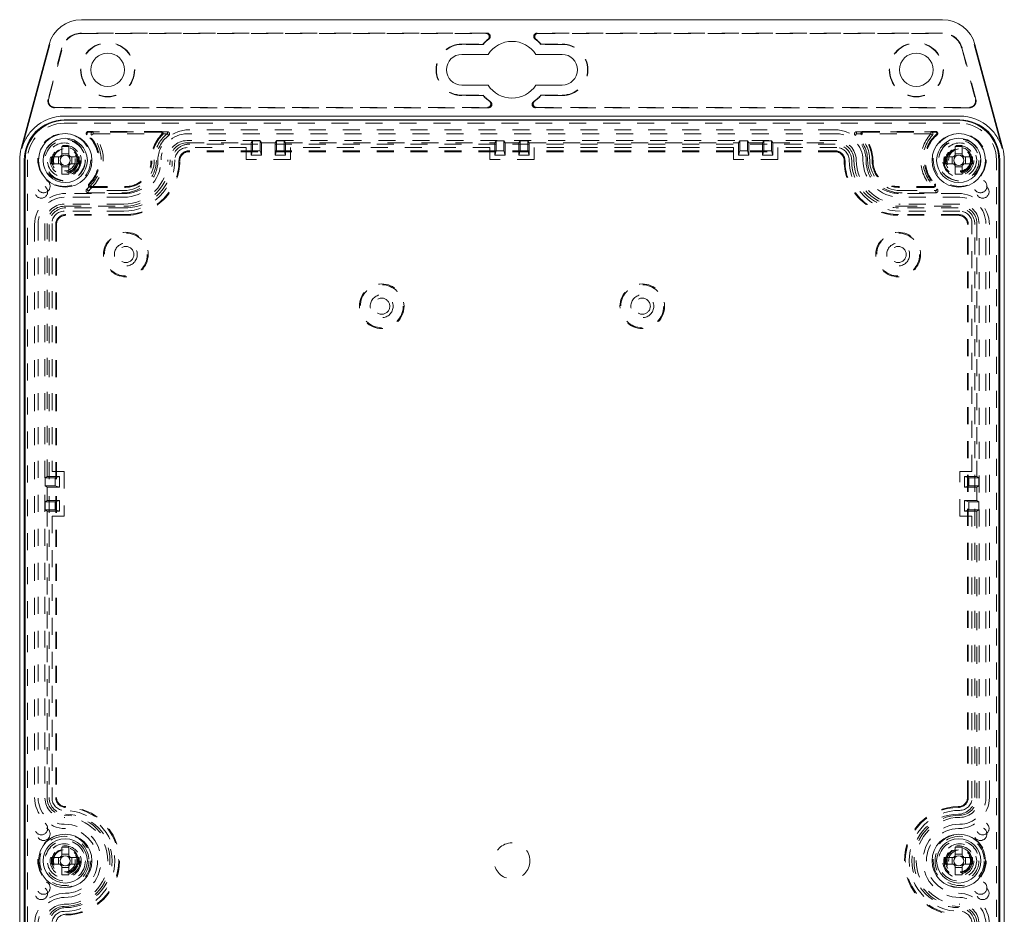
# Model space of a CAD drawing. Header units: inches. Extents: x 0.3 to 33.9, y 0.2 to 21.7.
# Tile 7 of 17: x 6.3 to 12.1, y 13.5 to 18.7. Entities that reach past the tile are written whole.
import ezdxf

# ---------------------------------------------------------------- set-up
doc = ezdxf.new("R2010")
doc.units = ezdxf.units.IN
doc.header["$MEASUREMENT"] = 0
doc.linetypes.add('SLD-Dashed', pattern=[0.075, 0.05, -0.025])
doc.linetypes.add('SLD-Solid', pattern=[0])

msp = doc.modelspace()

# ---------------------------------------------------------------- linework, layer by layer
at = {"color": 7, "linetype": 'SLD-Solid', "lineweight": 15}
for p, q in [((11.7597, 18.7385), (6.6857, 18.7385)), ((6.4955, 18.5926), (6.3314, 17.9799)), ((6.335, 17.979), (6.4992, 18.5916)), ((11.9462, 18.5916), (12.1104, 17.979)), ((12.114, 17.9799), (11.9499, 18.5926)), ((8.9274, 18.5338), (9.082, 18.5338)), ((9.3634, 18.5338), (9.518, 18.5338)), ((9.082, 18.3527), (8.9274, 18.3527)), ((9.518, 18.3527), (9.3634, 18.3527)), ((11.8602, 18.1703), (6.5852, 18.1703)), ((11.8602, 18.1479), (6.5852, 18.1479)), ((11.8547, 18.1454), (6.5907, 18.1454)), ((6.5704, 17.9909), (6.611, 17.9909)), ((6.5704, 17.9432), (6.5704, 17.9909)), ((6.611, 17.9909), (6.611, 17.9432)), ((11.8344, 17.9909), (11.875, 17.9909)), ((11.8344, 17.9432), (11.8344, 17.9909)), ((11.875, 17.9909), (11.875, 17.9432)), ((6.5093, 17.9297), (6.557, 17.9297)), ((6.5093, 17.8892), (6.5093, 17.9297)), ((6.552, 17.9297), (6.552, 17.8892)), ((6.5604, 17.9297), (6.557, 17.9297)), ((6.611, 17.9481), (6.5704, 17.9481)), ((6.5704, 17.9432), (6.5704, 17.9397)), ((6.611, 17.9397), (6.611, 17.9432)), ((6.6245, 17.9297), (6.621, 17.9297)), ((6.6245, 17.9297), (6.6721, 17.9297)), ((6.6294, 17.8892), (6.6294, 17.9297)), ((6.6721, 17.9297), (6.6721, 17.8892)), ((11.7733, 17.9297), (11.821, 17.9297)), ((11.7733, 17.8892), (11.7733, 17.9297)), ((11.816, 17.9297), (11.816, 17.8892)), ((11.8244, 17.9297), (11.821, 17.9297)), ((11.875, 17.9481), (11.8344, 17.9481)), ((11.8344, 17.9432), (11.8344, 17.9397)), ((11.875, 17.9397), (11.875, 17.9432)), ((11.8885, 17.9297), (11.885, 17.9297)), ((11.8885, 17.9297), (11.9361, 17.9297)), ((11.8934, 17.8892), (11.8934, 17.9297)), ((11.9361, 17.9297), (11.9361, 17.8892)), ((6.3224, 17.9119), (6.3224, 9.6509)), ((6.3492, 17.9119), (6.3492, 9.6509)), ((6.3547, 17.9094), (6.3547, 9.6534)), ((6.557, 17.8892), (6.5093, 17.8892)), ((6.557, 17.8892), (6.5604, 17.8892)), ((6.5704, 17.8791), (6.5704, 17.8757)), ((6.5704, 17.828), (6.5704, 17.8757)), ((6.5704, 17.8707), (6.611, 17.8707)), ((6.611, 17.8757), (6.611, 17.8791)), ((6.611, 17.8757), (6.611, 17.828)), ((6.621, 17.8892), (6.6245, 17.8892)), ((6.6721, 17.8892), (6.6245, 17.8892)), ((11.821, 17.8892), (11.7733, 17.8892)), ((11.821, 17.8892), (11.8244, 17.8892)), ((11.8344, 17.8791), (11.8344, 17.8757)), ((11.8344, 17.828), (11.8344, 17.8757)), ((11.8344, 17.8707), (11.875, 17.8707)), ((11.875, 17.8757), (11.875, 17.8791)), ((11.875, 17.8757), (11.875, 17.828)), ((11.885, 17.8892), (11.8885, 17.8892)), ((11.9361, 17.8892), (11.8885, 17.8892)), ((12.0907, 9.6534), (12.0907, 17.9094)), ((12.0962, 9.6509), (12.0962, 17.9119)), ((12.123, 9.6509), (12.123, 17.9119)), ((6.611, 17.828), (6.5704, 17.828)), ((11.875, 17.828), (11.8344, 17.828)), ((6.5704, 13.8629), (6.611, 13.8629)), ((6.5704, 13.8152), (6.5704, 13.8629)), ((6.611, 13.8201), (6.5704, 13.8201)), ((6.5704, 13.8152), (6.5704, 13.8117)), ((6.611, 13.8629), (6.611, 13.8152)), ((6.611, 13.8117), (6.611, 13.8152)), ((11.8344, 13.8629), (11.875, 13.8629)), ((11.8344, 13.8152), (11.8344, 13.8629)), ((11.875, 13.8201), (11.8344, 13.8201)), ((11.8344, 13.8152), (11.8344, 13.8117)), ((11.875, 13.8629), (11.875, 13.8152)), ((11.875, 13.8117), (11.875, 13.8152)), ((6.5093, 13.8017), (6.557, 13.8017)), ((6.5093, 13.7612), (6.5093, 13.8017)), ((6.557, 13.7612), (6.5093, 13.7612)), ((6.552, 13.8017), (6.552, 13.7612)), ((6.5604, 13.8017), (6.557, 13.8017)), ((6.557, 13.7612), (6.5604, 13.7612)), ((6.5704, 13.7511), (6.5704, 13.7477)), ((6.5704, 13.7), (6.5704, 13.7477)), ((6.611, 13.7477), (6.611, 13.7511)), ((6.611, 13.7477), (6.611, 13.7)), ((6.6245, 13.8017), (6.621, 13.8017)), ((6.621, 13.7612), (6.6245, 13.7612)), ((6.6245, 13.8017), (6.6721, 13.8017)), ((6.6721, 13.7612), (6.6245, 13.7612)), ((6.6294, 13.7612), (6.6294, 13.8017)), ((6.6721, 13.8017), (6.6721, 13.7612)), ((11.7733, 13.8017), (11.821, 13.8017)), ((11.7733, 13.7612), (11.7733, 13.8017)), ((11.821, 13.7612), (11.7733, 13.7612)), ((11.816, 13.8017), (11.816, 13.7612)), ((11.8244, 13.8017), (11.821, 13.8017)), ((11.821, 13.7612), (11.8244, 13.7612)), ((11.8344, 13.7511), (11.8344, 13.7477)), ((11.8344, 13.7), (11.8344, 13.7477)), ((11.875, 13.7477), (11.875, 13.7511)), ((11.875, 13.7477), (11.875, 13.7)), ((11.8885, 13.8017), (11.885, 13.8017)), ((11.885, 13.7612), (11.8885, 13.7612)), ((11.8885, 13.8017), (11.9361, 13.8017)), ((11.9361, 13.7612), (11.8885, 13.7612)), ((11.8934, 13.7612), (11.8934, 13.8017)), ((11.9361, 13.8017), (11.9361, 13.7612)), ((6.5704, 13.7427), (6.611, 13.7427)), ((6.611, 13.7), (6.5704, 13.7)), ((11.8344, 13.7427), (11.875, 13.7427)), ((11.875, 13.7), (11.8344, 13.7))]:
    msp.add_line(p, q, dxfattribs=at)
at = {"color": 7, "linetype": 'SLD-Dashed', "lineweight": 0}
for p, q in [((9.0751, 18.6597), (6.6857, 18.6597)), ((6.6857, 18.6577), (9.069, 18.6577)), ((11.7597, 18.6597), (9.3703, 18.6597)), ((9.3764, 18.6577), (11.7597, 18.6577)), ((6.5716, 18.5722), (6.4904, 18.2693)), ((6.4924, 18.2688), (6.5736, 18.5717)), ((8.9274, 18.5949), (9.0519, 18.5949)), ((9.0528, 18.5928), (8.9274, 18.5928)), ((9.0519, 18.5949), (9.0528, 18.5928)), ((9.3935, 18.5949), (9.3926, 18.5928)), ((9.518, 18.5928), (9.3926, 18.5928)), ((9.3935, 18.5949), (9.518, 18.5949)), ((11.8718, 18.5717), (11.953, 18.2688)), ((11.955, 18.2693), (11.8738, 18.5722)), ((8.9274, 18.2936), (9.0528, 18.2936)), ((9.0519, 18.2915), (8.9274, 18.2915)), ((9.0519, 18.2915), (9.0528, 18.2936)), ((9.3935, 18.2915), (9.3926, 18.2936)), ((9.3926, 18.2936), (9.518, 18.2936)), ((9.518, 18.2915), (9.3935, 18.2915)), ((6.5284, 18.2218), (9.0782, 18.2218)), ((9.0848, 18.2197), (6.5284, 18.2197)), ((11.917, 18.2197), (9.3606, 18.2197)), ((9.3672, 18.2218), (11.917, 18.2218)), ((11.8602, 18.1282), (6.5852, 18.1282)), ((7.155, 18.0804), (6.7263, 18.0804)), ((7.155, 18.0756), (6.7263, 18.0756)), ((6.7543, 18.0661), (6.7455, 18.0582)), ((6.7543, 18.0661), (6.7543, 18.0779)), ((7.1934, 18.0779), (6.7543, 18.0779)), ((6.7562, 18.0652), (6.7543, 18.0661)), ((6.7562, 18.0652), (7.1908, 18.0652)), ((7.1934, 18.0661), (7.1934, 18.0779)), ((7.1934, 18.0661), (7.2005, 18.0567)), ((11.1362, 18.0659), (7.3092, 18.0659)), ((11.1257, 18.0898), (7.3197, 18.0898)), ((11.252, 18.0661), (11.2449, 18.0567)), ((11.252, 18.0779), (11.6911, 18.0779)), ((11.252, 18.0661), (11.252, 18.0779)), ((11.6892, 18.0652), (11.2546, 18.0652)), ((11.2904, 18.0804), (11.7191, 18.0804)), ((11.2904, 18.0756), (11.7191, 18.0756)), ((11.6892, 18.0652), (11.6911, 18.0661)), ((11.6911, 18.0661), (11.6911, 18.0779)), ((11.6911, 18.0661), (11.6999, 18.0582)), ((11.1362, 18.0259), (7.3092, 18.0259)), ((7.3092, 18.0127), (7.6851, 18.0127)), ((7.6561, 17.9843), (7.3092, 17.9843)), ((11.1257, 18.0048), (7.3197, 18.0048)), ((7.6561, 17.9137), (7.6561, 17.9843)), ((7.6851, 18.0127), (7.693, 18.025)), ((7.6851, 18.0127), (7.6851, 17.9404)), ((7.693, 18.025), (7.74, 18.025)), ((7.693, 17.965), (7.693, 18.025)), ((7.74, 18.025), (7.7478, 18.0127)), ((7.74, 18.025), (7.74, 17.965)), ((7.7478, 18.0127), (7.8266, 18.0127)), ((7.7478, 17.9404), (7.7478, 18.0127)), ((7.8266, 18.0127), (7.8344, 18.025)), ((7.8266, 18.0127), (7.8266, 17.9404)), ((7.8344, 18.025), (7.8814, 18.025)), ((7.8344, 17.965), (7.8344, 18.025)), ((7.8814, 18.025), (7.8893, 18.0127)), ((7.8814, 18.025), (7.8814, 17.965)), ((7.8893, 18.0127), (9.1206, 18.0127)), ((7.8893, 17.9404), (7.8893, 18.0127)), ((9.0916, 17.9843), (7.9183, 17.9843)), ((7.9183, 17.9843), (7.9183, 17.9137)), ((9.0916, 17.9137), (9.0916, 17.9843)), ((9.1206, 18.0127), (9.1285, 18.025)), ((9.1206, 18.0127), (9.1206, 17.9404)), ((9.1285, 18.025), (9.1755, 18.025)), ((9.1285, 17.965), (9.1285, 18.025)), ((9.1755, 18.025), (9.1833, 18.0127)), ((9.1755, 18.025), (9.1755, 17.965)), ((9.1833, 18.0127), (9.2621, 18.0127)), ((9.1833, 17.9404), (9.1833, 18.0127)), ((9.2699, 18.025), (9.2621, 18.0127)), ((9.2621, 17.9404), (9.2621, 18.0127)), ((9.3169, 18.025), (9.2699, 18.025)), ((9.2699, 18.025), (9.2699, 17.965)), ((9.3248, 18.0127), (9.3169, 18.025)), ((9.3169, 17.965), (9.3169, 18.025)), ((9.3248, 18.0127), (10.5561, 18.0127)), ((9.3248, 18.0127), (9.3248, 17.9404)), ((10.5271, 17.9843), (9.3538, 17.9843)), ((9.3538, 17.9843), (9.3538, 17.9137)), ((10.5271, 17.9137), (10.5271, 17.9843)), ((10.564, 18.025), (10.5561, 18.0127)), ((10.5561, 17.9404), (10.5561, 18.0127)), ((10.611, 18.025), (10.564, 18.025)), ((10.564, 18.025), (10.564, 17.965)), ((10.6188, 18.0127), (10.611, 18.025)), ((10.611, 17.965), (10.611, 18.025)), ((10.6188, 18.0127), (10.6976, 18.0127)), ((10.6188, 18.0127), (10.6188, 17.9404)), ((10.7054, 18.025), (10.6976, 18.0127)), ((10.6976, 17.9404), (10.6976, 18.0127)), ((10.7524, 18.025), (10.7054, 18.025)), ((10.7054, 18.025), (10.7054, 17.965)), ((10.7603, 18.0127), (10.7524, 18.025)), ((10.7524, 17.965), (10.7524, 18.025)), ((10.7603, 18.0127), (11.1362, 18.0127)), ((10.7603, 18.0127), (10.7603, 17.9404)), ((10.7893, 17.9843), (10.7893, 17.9137)), ((11.1362, 17.9843), (10.7893, 17.9843)), ((6.557, 17.9297), (6.552, 17.9297)), ((6.6294, 17.9297), (6.6245, 17.9297)), ((11.1257, 17.9654), (7.3197, 17.9654)), ((11.1257, 17.9607), (7.3197, 17.9607)), ((7.6851, 17.9404), (7.693, 17.965)), ((7.6851, 17.9404), (7.7478, 17.9404)), ((7.74, 17.965), (7.693, 17.965)), ((7.7478, 17.9404), (7.74, 17.965)), ((7.8266, 17.9404), (7.8344, 17.965)), ((7.8266, 17.9404), (7.8893, 17.9404)), ((7.8814, 17.965), (7.8344, 17.965)), ((7.8893, 17.9404), (7.8814, 17.965)), ((9.1206, 17.9404), (9.1285, 17.965)), ((9.1206, 17.9404), (9.1833, 17.9404)), ((9.1755, 17.965), (9.1285, 17.965)), ((9.1833, 17.9404), (9.1755, 17.965)), ((9.2621, 17.9404), (9.2699, 17.965)), ((9.3248, 17.9404), (9.2621, 17.9404)), ((9.2699, 17.965), (9.3169, 17.965)), ((9.3248, 17.9404), (9.3169, 17.965)), ((10.5561, 17.9404), (10.564, 17.965)), ((10.6188, 17.9404), (10.5561, 17.9404)), ((10.564, 17.965), (10.611, 17.965)), ((10.6188, 17.9404), (10.611, 17.965)), ((10.6976, 17.9404), (10.7054, 17.965)), ((10.7603, 17.9404), (10.6976, 17.9404)), ((10.7054, 17.965), (10.7524, 17.965)), ((10.7603, 17.9404), (10.7524, 17.965)), ((11.821, 17.9297), (11.816, 17.9297)), ((11.8934, 17.9297), (11.8885, 17.9297)), ((6.3689, 17.9119), (6.3689, 9.6509)), ((6.552, 17.8892), (6.557, 17.8892)), ((6.6245, 17.8892), (6.6294, 17.8892)), ((7.9183, 17.9137), (7.6561, 17.9137)), ((9.3538, 17.9137), (9.0916, 17.9137)), ((10.7893, 17.9137), (10.5271, 17.9137)), ((11.816, 17.8892), (11.821, 17.8892)), ((11.8885, 17.8892), (11.8934, 17.8892)), ((12.0765, 9.6509), (12.0765, 17.9119)), ((6.7393, 17.7553), (6.9457, 17.7553)), ((6.7393, 17.7504), (6.9457, 17.7504)), ((11.7061, 17.7553), (11.4997, 17.7553)), ((11.7061, 17.7504), (11.4997, 17.7504)), ((6.9352, 17.6919), (6.5852, 17.6919)), ((6.9457, 17.7148), (6.5937, 17.7148)), ((6.7249, 17.7307), (6.7177, 17.7401)), ((6.7249, 17.7307), (6.7249, 17.7189)), ((6.7249, 17.7189), (6.9352, 17.7189)), ((6.9352, 17.7316), (6.7275, 17.7316)), ((11.8517, 17.7148), (11.4997, 17.7148)), ((11.5102, 17.7316), (11.7179, 17.7316)), ((11.7205, 17.7189), (11.5102, 17.7189)), ((11.8602, 17.6919), (11.5102, 17.6919)), ((11.7205, 17.7307), (11.7277, 17.7401)), ((11.7205, 17.7307), (11.7205, 17.7189)), ((6.9352, 17.6519), (6.5852, 17.6519)), ((6.5852, 17.6387), (6.9352, 17.6387)), ((11.8602, 17.6519), (11.5102, 17.6519)), ((11.5102, 17.6387), (11.8602, 17.6387)), ((6.9352, 17.6103), (6.5852, 17.6103)), ((6.9457, 17.6298), (6.5937, 17.6298)), ((6.9457, 17.5904), (6.5937, 17.5904)), ((6.9457, 17.5857), (6.5937, 17.5857)), ((11.8517, 17.6298), (11.4997, 17.6298)), ((11.8517, 17.5904), (11.4997, 17.5904)), ((11.8517, 17.5857), (11.4997, 17.5857)), ((11.8602, 17.6103), (11.5102, 17.6103)), ((6.4103, 17.5314), (6.4103, 14.1554)), ((6.4312, 17.5379), (6.4312, 14.1514)), ((6.4712, 17.5379), (6.4712, 14.1514)), ((6.4844, 16.046), (6.4844, 17.5379)), ((6.4953, 17.5314), (6.4953, 14.1554)), ((6.5128, 17.5379), (6.5128, 16.075)), ((6.5347, 17.5314), (6.5347, 14.1554)), ((6.5394, 17.5314), (6.5394, 14.1554)), ((11.906, 14.1554), (11.906, 17.5314)), ((11.9107, 14.1554), (11.9107, 17.5314)), ((11.9326, 16.075), (11.9326, 17.5379)), ((11.9501, 14.1554), (11.9501, 17.5314)), ((11.961, 17.5379), (11.961, 16.046)), ((11.9742, 14.1514), (11.9742, 17.5379)), ((12.0142, 14.1514), (12.0142, 17.5379)), ((12.0351, 14.1554), (12.0351, 17.5314)), ((6.5128, 16.075), (6.5835, 16.075)), ((6.5835, 16.075), (6.5835, 15.8129)), ((11.8619, 16.075), (11.9326, 16.075)), ((11.8619, 15.8129), (11.8619, 16.075)), ((6.4721, 16.0382), (6.4844, 16.046)), ((6.4721, 15.9912), (6.4721, 16.0382)), ((6.4721, 16.0382), (6.5321, 16.0382)), ((6.5567, 16.046), (6.4844, 16.046)), ((6.5567, 16.046), (6.5321, 16.0382)), ((6.5321, 16.0382), (6.5321, 15.9912)), ((6.5567, 15.9833), (6.5567, 16.046)), ((11.8887, 16.046), (11.9133, 16.0382)), ((11.8887, 16.046), (11.961, 16.046)), ((11.8887, 15.9833), (11.8887, 16.046)), ((11.9733, 16.0382), (11.9133, 16.0382)), ((11.9133, 16.0382), (11.9133, 15.9912)), ((11.9733, 16.0382), (11.961, 16.046)), ((11.9733, 15.9912), (11.9733, 16.0382)), ((6.4844, 15.9833), (6.4721, 15.9912)), ((6.5321, 15.9912), (6.4721, 15.9912)), ((6.4844, 15.9045), (6.4844, 15.9833)), ((6.4844, 15.9833), (6.5567, 15.9833)), ((6.5567, 15.9833), (6.5321, 15.9912)), ((11.8887, 15.9833), (11.9133, 15.9912)), ((11.961, 15.9833), (11.8887, 15.9833)), ((11.9133, 15.9912), (11.9733, 15.9912)), ((11.961, 15.9833), (11.9733, 15.9912)), ((11.961, 15.9833), (11.961, 15.9045)), ((6.4721, 15.8967), (6.4844, 15.9045)), ((6.4721, 15.8497), (6.4721, 15.8967)), ((6.4721, 15.8967), (6.5321, 15.8967)), ((6.5567, 15.9045), (6.4844, 15.9045)), ((6.5567, 15.9045), (6.5321, 15.8967)), ((6.5321, 15.8967), (6.5321, 15.8497)), ((6.5567, 15.8418), (6.5567, 15.9045)), ((11.8887, 15.9045), (11.9133, 15.8967)), ((11.8887, 15.9045), (11.961, 15.9045)), ((11.8887, 15.8418), (11.8887, 15.9045)), ((11.9733, 15.8967), (11.9133, 15.8967)), ((11.9133, 15.8967), (11.9133, 15.8497)), ((11.9733, 15.8967), (11.961, 15.9045)), ((11.9733, 15.8497), (11.9733, 15.8967)), ((6.4844, 15.8418), (6.4721, 15.8497)), ((6.5321, 15.8497), (6.4721, 15.8497)), ((6.4844, 14.1514), (6.4844, 15.8418)), ((6.4844, 15.8418), (6.5567, 15.8418)), ((6.5567, 15.8418), (6.5321, 15.8497)), ((11.8887, 15.8418), (11.9133, 15.8497)), ((11.961, 15.8418), (11.8887, 15.8418)), ((11.9133, 15.8497), (11.9733, 15.8497)), ((11.961, 15.8418), (11.9733, 15.8497)), ((11.961, 15.8418), (11.961, 14.1514)), ((6.5835, 15.8129), (6.5128, 15.8129)), ((6.5128, 15.8129), (6.5128, 14.1514)), ((11.9326, 15.8129), (11.8619, 15.8129)), ((11.9326, 14.1514), (11.9326, 15.8129)), ((6.557, 13.8017), (6.552, 13.8017)), ((6.552, 13.7612), (6.557, 13.7612)), ((6.6294, 13.8017), (6.6245, 13.8017)), ((6.6245, 13.7612), (6.6294, 13.7612)), ((11.821, 13.8017), (11.816, 13.8017)), ((11.816, 13.7612), (11.821, 13.7612)), ((11.8934, 13.8017), (11.8885, 13.8017)), ((11.8885, 13.7612), (11.8934, 13.7612))]:
    msp.add_line(p, q, dxfattribs=at)
for centre, radius in [((6.8408, 18.4432), 0.1595), ((6.8408, 18.4432), 0.1575), ((11.6046, 18.4432), 0.1595), ((11.6046, 18.4432), 0.1575), ((6.5852, 17.9119), 0.156), ((11.8602, 17.9119), 0.156), ((6.5852, 17.9119), 0.123), ((6.5907, 17.9094), 0.1187), ((6.5852, 17.9119), 0.1), ((6.5907, 17.9094), 0.0885), ((6.5907, 17.9094), 0.0787), ((6.5907, 17.9094), 0.0725), ((11.8547, 17.9094), 0.1187), ((11.8602, 17.9119), 0.123), ((11.8602, 17.9119), 0.1), ((11.8547, 17.9094), 0.0885), ((11.8547, 17.9094), 0.0787), ((11.8547, 17.9094), 0.0725), ((6.5852, 17.9119), 0.065), ((6.5907, 17.9094), 0.0689), ((11.8547, 17.9094), 0.0689), ((11.8602, 17.9119), 0.065), ((6.4497, 17.7243), 0.0375), ((6.4632, 17.7569), 0.0385), ((11.9822, 17.7569), 0.0385), ((11.9957, 17.7243), 0.0375), ((6.9477, 17.3547), 0.1313), ((6.9477, 17.3547), 0.1265), ((11.4977, 17.3547), 0.1313), ((11.4977, 17.3547), 0.1265), ((6.9477, 17.3547), 0.0675), ((6.9477, 17.3547), 0.0475), ((11.4977, 17.3547), 0.0675), ((11.4977, 17.3547), 0.0475), ((8.4552, 17.0499), 0.1313), ((8.4552, 17.0499), 0.1265), ((9.9902, 17.0499), 0.1313), ((9.9902, 17.0499), 0.1265), ((8.4552, 17.0499), 0.0675), ((9.9902, 17.0499), 0.0675), ((8.4552, 17.0499), 0.0475), ((9.9902, 17.0499), 0.0475), ((6.4497, 13.9724), 0.0375), ((11.9957, 13.9724), 0.0375), ((6.4632, 13.9399), 0.0385), ((6.5852, 13.7814), 0.156), ((6.5852, 13.7814), 0.145), ((11.8602, 13.7814), 0.156), ((11.8602, 13.7814), 0.145), ((11.9822, 13.9399), 0.0385), ((6.5907, 13.7814), 0.1187), ((6.5852, 13.7814), 0.1), ((6.5907, 13.7814), 0.0885), ((9.2227, 13.7814), 0.106), ((11.8547, 13.7814), 0.1187), ((11.8602, 13.7814), 0.1), ((11.8547, 13.7814), 0.0885), ((6.5907, 13.7814), 0.0787), ((6.5907, 13.7814), 0.0725), ((6.5852, 13.7814), 0.065), ((6.5907, 13.7814), 0.0689), ((11.8547, 13.7814), 0.0787), ((11.8547, 13.7814), 0.0725), ((11.8547, 13.7814), 0.0689), ((11.8602, 13.7814), 0.065), ((6.4632, 13.6229), 0.0385), ((11.9822, 13.6229), 0.0385), ((6.4497, 13.5904), 0.0375), ((11.9957, 13.5904), 0.0375)]:
    msp.add_circle(centre, radius, dxfattribs=at)
at = {"color": 7, "linetype": 'SLD-Solid', "lineweight": 15}
for centre, radius in [((6.8408, 18.4432), 0.0984), ((11.6046, 18.4432), 0.0984), ((6.5907, 17.9094), 0.1575), ((6.5907, 17.9094), 0.1305), ((11.8547, 17.9094), 0.1575), ((11.8547, 17.9094), 0.1305), ((6.5907, 13.7814), 0.1575), ((11.8547, 13.7814), 0.1575), ((6.5907, 13.7814), 0.1305), ((11.8547, 13.7814), 0.1305)]:
    msp.add_circle(centre, radius, dxfattribs=at)
for centre, radius, start, end in [((6.6857, 18.5416), 0.1969, 90, 165), ((11.7597, 18.5416), 0.1969, 15, 90), ((9.2227, 18.4432), 0.1673, 32.76376, 147.23624), ((8.9274, 18.4432), 0.0906, 90, 270), ((9.518, 18.4432), 0.0906, 270, 90), ((9.2227, 18.4432), 0.1673, 212.76376, 327.23624), ((6.5852, 17.9119), 0.2583, 90, 133.237), ((11.8602, 17.9119), 0.2583, 46.763, 90), ((6.5852, 17.9119), 0.236, 90, 180), ((6.5907, 17.9094), 0.236, 90, 180), ((11.8547, 17.9094), 0.236, 0, 90), ((11.8602, 17.9119), 0.236, 0, 90), ((6.5852, 17.9119), 0.2628, 165, 180), ((6.5907, 17.9094), 0.0365, 123.79034, 146.20966), ((6.5907, 17.9094), 0.03, 137.50515, 222.49485), ((6.5907, 17.9094), 0.03, 132.49485, 137.50515), ((6.5907, 17.9094), 0.03, 47.50515, 132.49485), ((6.5907, 17.9094), 0.0365, 33.79034, 56.20966), ((6.5907, 17.9094), 0.03, 42.49485, 47.50515), ((6.5907, 17.9094), 0.03, 317.50515, 42.49485), ((11.8547, 17.9094), 0.0365, 123.79034, 146.20966), ((11.8547, 17.9094), 0.03, 137.50515, 222.49485), ((11.8547, 17.9094), 0.03, 132.49485, 137.50515), ((11.8547, 17.9094), 0.03, 47.50515, 132.49485), ((11.8547, 17.9094), 0.0365, 33.79034, 56.20966), ((11.8547, 17.9094), 0.03, 42.49485, 47.50515), ((11.8547, 17.9094), 0.03, 317.50515, 42.49485), ((11.8602, 17.9119), 0.2628, 0, 15), ((6.5907, 17.9094), 0.0365, 213.79034, 236.20966), ((6.5907, 17.9094), 0.03, 222.49485, 227.50515), ((6.5907, 17.9094), 0.03, 227.50515, 312.49485), ((6.5907, 17.9094), 0.0365, 303.79034, 326.20966), ((6.5907, 17.9094), 0.03, 312.49485, 317.50515), ((11.8547, 17.9094), 0.0365, 213.79034, 236.20966), ((11.8547, 17.9094), 0.03, 222.49485, 227.50515), ((11.8547, 17.9094), 0.03, 227.50515, 312.49485), ((11.8547, 17.9094), 0.0365, 303.79034, 326.20966), ((11.8547, 17.9094), 0.03, 312.49485, 317.50515), ((6.5907, 13.7814), 0.0365, 123.79034, 146.20966), ((6.5907, 13.7814), 0.03, 47.50515, 132.49485), ((6.5907, 13.7814), 0.0365, 33.79034, 56.20966), ((11.8547, 13.7814), 0.0365, 123.79034, 146.20966), ((11.8547, 13.7814), 0.03, 47.50515, 132.49485), ((11.8547, 13.7814), 0.0365, 33.79034, 56.20966), ((6.5907, 13.7814), 0.0365, 213.79034, 236.20966), ((6.5907, 13.7814), 0.03, 137.50515, 222.49485), ((6.5907, 13.7814), 0.03, 132.49485, 137.50515), ((6.5907, 13.7814), 0.03, 222.49485, 227.50515), ((6.5907, 13.7814), 0.03, 227.50515, 312.49485), ((6.5907, 13.7814), 0.03, 42.49485, 47.50515), ((6.5907, 13.7814), 0.0365, 303.79034, 326.20966), ((6.5907, 13.7814), 0.03, 312.49485, 317.50515), ((6.5907, 13.7814), 0.03, 317.50515, 42.49485), ((11.8547, 13.7814), 0.0365, 213.79034, 236.20966), ((11.8547, 13.7814), 0.03, 137.50515, 222.49485), ((11.8547, 13.7814), 0.03, 132.49485, 137.50515), ((11.8547, 13.7814), 0.03, 222.49485, 227.50515), ((11.8547, 13.7814), 0.03, 227.50515, 312.49485), ((11.8547, 13.7814), 0.03, 42.49485, 47.50515), ((11.8547, 13.7814), 0.0365, 303.79034, 326.20966), ((11.8547, 13.7814), 0.03, 312.49485, 317.50515), ((11.8547, 13.7814), 0.03, 317.50515, 42.49485)]:
    msp.add_arc(centre, radius, start, end, dxfattribs=at)
at = {"color": 7, "linetype": 'SLD-Dashed', "lineweight": 0}
for centre, radius, start, end in [((6.6857, 18.5416), 0.1181, 90, 165), ((6.6857, 18.5416), 0.116, 90, 165), ((9.2227, 18.4432), 0.2284, 128.27324, 138.3997), ((9.2227, 18.4432), 0.2264, 126.8678, 138.63378), ((9.2227, 18.4432), 0.2264, 41.36622, 53.1322), ((9.2227, 18.4432), 0.2284, 41.6003, 51.72676), ((11.7597, 18.5416), 0.1181, 15, 90), ((11.7597, 18.5416), 0.116, 15, 90), ((8.9274, 18.4432), 0.1517, 90, 270), ((8.9274, 18.4432), 0.1496, 90, 270), ((9.518, 18.4432), 0.1517, 270, 90), ((9.518, 18.4432), 0.1496, 270, 90), ((9.2227, 18.4432), 0.2284, 221.6003, 234.3893), ((9.2227, 18.4432), 0.2264, 221.36622, 235.91246), ((9.2227, 18.4432), 0.2264, 304.08754, 318.63378), ((9.2227, 18.4432), 0.2284, 305.6107, 318.3997), ((6.5284, 18.2591), 0.0394, 165, 270), ((6.5284, 18.2591), 0.0373, 165, 270), ((11.917, 18.2591), 0.0394, 270, 15), ((11.917, 18.2591), 0.0373, 270, 15), ((6.5852, 17.9119), 0.2163, 90, 180), ((11.8602, 17.9119), 0.2163, 0, 90), ((6.7263, 18.0684), 0.012, 90, 229.53173), ((6.5852, 17.9119), 0.217, 307.63923, 42.36649), ((6.5907, 17.9094), 0.197, 315.30366, 49.53173), ((6.7263, 18.0684), 0.00716, 90, 229.53173), ((6.5907, 17.9094), 0.2018, 315.30366, 49.53173), ((6.5852, 17.9119), 0.2297, 308.27948, 41.87053), ((6.7543, 18.0661), 0.0118, 90, 222.36649), ((7.3197, 17.9064), 0.2238, 135.46871, 180.1532), ((7.3197, 17.9064), 0.219, 135.46871, 180.1532), ((7.3092, 17.9119), 0.1937, 127.67379, 180), ((7.3092, 17.9119), 0.181, 126.89953, 180), ((7.3197, 17.9064), 0.1834, 90, 180.1532), ((7.155, 18.0684), 0.012, 315.46871, 90), ((7.155, 18.0684), 0.00716, 315.46871, 90), ((7.3092, 17.9119), 0.154, 90, 180), ((7.1934, 18.0661), 0.0118, 306.89953, 90), ((11.1257, 17.9064), 0.1834, 359.8468, 90), ((11.1362, 17.9119), 0.154, 0, 90), ((11.252, 18.0661), 0.0118, 90, 233.10047), ((11.1362, 17.9119), 0.181, 0, 53.10047), ((11.1362, 17.9119), 0.1937, 0, 52.32621), ((11.2904, 18.0684), 0.012, 90, 224.53129), ((11.1257, 17.9064), 0.219, 359.8468, 44.53129), ((11.2904, 18.0684), 0.00716, 90, 224.53129), ((11.1257, 17.9064), 0.2238, 359.8468, 44.53129), ((11.8602, 17.9119), 0.2297, 138.12947, 231.72052), ((11.8602, 17.9119), 0.217, 137.63351, 232.36077), ((11.8547, 17.9094), 0.2018, 130.46827, 224.69634), ((11.8547, 17.9094), 0.197, 130.46827, 224.69634), ((11.6911, 18.0661), 0.0118, 317.63351, 90), ((11.7191, 18.0684), 0.012, 310.46827, 90), ((11.7191, 18.0684), 0.00716, 310.46827, 90), ((7.3092, 17.9119), 0.114, 90, 180), ((7.3092, 17.9119), 0.1008, 90, 180), ((7.3197, 17.9064), 0.0984, 90, 180.1532), ((7.3092, 17.9119), 0.0724, 90, 180), ((11.1257, 17.9064), 0.0984, 359.8468, 90), ((11.1362, 17.9119), 0.114, 0, 90), ((11.1362, 17.9119), 0.1008, 0, 90), ((11.1362, 17.9119), 0.0724, 0, 90), ((7.3197, 17.9064), 0.059, 90, 180.1532), ((7.3197, 17.9064), 0.0543, 90, 180.1532), ((11.1257, 17.9064), 0.059, 359.8468, 90), ((11.1257, 17.9064), 0.0543, 359.8468, 90), ((6.9352, 17.9119), 0.3016, 270, 0), ((6.9352, 17.9119), 0.26, 270, 0), ((6.9352, 17.9119), 0.2732, 270, 0), ((6.9352, 17.9119), 0.22, 270, 0), ((6.9352, 17.9119), 0.193, 270, 0), ((6.9352, 17.9119), 0.1803, 270, 0), ((6.9457, 17.9054), 0.3197, 270, 0.1532), ((6.9457, 17.9054), 0.315, 270, 0.1532), ((6.9457, 17.9054), 0.2756, 270, 0.1532), ((6.9457, 17.9054), 0.1906, 270, 0.1532), ((6.9457, 17.9054), 0.1502, 270, 0.1532), ((6.9457, 17.9054), 0.155, 270, 0.1532), ((11.4997, 17.9054), 0.3197, 179.8468, 270), ((11.4997, 17.9054), 0.315, 179.8468, 270), ((11.5102, 17.9119), 0.3016, 180, 270), ((11.4997, 17.9054), 0.2756, 179.8468, 270), ((11.5102, 17.9119), 0.2732, 180, 270), ((11.5102, 17.9119), 0.26, 180, 270), ((11.5102, 17.9119), 0.22, 180, 270), ((11.4997, 17.9054), 0.1906, 179.8468, 270), ((11.5102, 17.9119), 0.193, 180, 270), ((11.5102, 17.9119), 0.1803, 180, 270), ((11.4997, 17.9054), 0.155, 179.8468, 270), ((11.4997, 17.9054), 0.1502, 179.8468, 270), ((6.7393, 17.7624), 0.012, 135.30366, 270), ((6.7393, 17.7624), 0.00716, 135.30366, 270), ((11.7061, 17.7624), 0.012, 270, 44.69634), ((11.7061, 17.7624), 0.00716, 270, 44.69634), ((6.5937, 17.5314), 0.1834, 90, 180), ((6.5852, 17.5379), 0.154, 90, 180), ((6.7249, 17.7307), 0.0118, 127.63923, 270), ((11.7205, 17.7307), 0.0118, 270, 52.36077), ((11.8517, 17.5314), 0.1834, 0, 90), ((11.8602, 17.5379), 0.154, 360, 90), ((6.5852, 17.5379), 0.114, 90, 180), ((6.5852, 17.5379), 0.1008, 90, 180), ((11.8602, 17.5379), 0.114, 0, 90), ((11.8602, 17.5379), 0.1008, 0, 90), ((6.5937, 17.5314), 0.0984, 90, 180), ((6.5852, 17.5379), 0.0724, 90, 180), ((6.5937, 17.5314), 0.059, 90, 180), ((6.5937, 17.5314), 0.0543, 90, 180), ((11.8517, 17.5314), 0.0984, 0, 90), ((11.8517, 17.5314), 0.059, 0, 90), ((11.8517, 17.5314), 0.0543, 0, 90), ((11.8602, 17.5379), 0.0724, 0, 90), ((6.5937, 14.1554), 0.1834, 180, 269.5404), ((6.5937, 14.1554), 0.0984, 180, 269.5404), ((6.5937, 14.1554), 0.059, 180, 269.5404), ((6.5937, 14.1554), 0.0543, 180, 269.5404), ((11.8517, 14.1554), 0.0543, 270.4596, 0), ((11.8517, 14.1554), 0.059, 270.4596, 0), ((11.8517, 14.1554), 0.0984, 270.4596, 0), ((11.8517, 14.1554), 0.1834, 270.4596, 0), ((6.5852, 14.1514), 0.154, 180, 270), ((6.5852, 14.1514), 0.114, 180, 270), ((6.5852, 14.1514), 0.1008, 180, 270), ((6.5852, 14.1514), 0.0724, 180, 270), ((6.5907, 13.7814), 0.315, 270.4596, 89.5404), ((6.5907, 13.7814), 0.3197, 270.4596, 89.5404), ((11.8547, 13.7814), 0.3197, 90.4596, 269.5404), ((11.8547, 13.7814), 0.315, 90.4596, 269.5404), ((11.8602, 14.1514), 0.0724, 270, 0), ((11.8602, 14.1514), 0.114, 270, 0), ((11.8602, 14.1514), 0.1008, 270, 0), ((11.8602, 14.1514), 0.154, 270, 0), ((6.5852, 13.7814), 0.2976, 270, 90), ((6.5852, 13.7814), 0.2692, 270, 90), ((6.5852, 13.7814), 0.256, 270, 90), ((6.5907, 13.7814), 0.2756, 270.4596, 89.5404), ((11.8602, 13.7814), 0.2976, 90, 270), ((11.8547, 13.7814), 0.2756, 90.4596, 269.5404), ((11.8602, 13.7814), 0.2692, 90, 270), ((11.8602, 13.7814), 0.256, 90, 270), ((6.5852, 13.7814), 0.216, 270, 90), ((11.8602, 13.7814), 0.216, 90, 270), ((6.5907, 13.7814), 0.1906, 270.4596, 89.5404), ((11.8547, 13.7814), 0.1906, 90.4596, 269.5404), ((6.5937, 13.4074), 0.1834, 90.4596, 180), ((11.8517, 13.4074), 0.1834, 0, 89.5404), ((6.5852, 13.4114), 0.154, 90, 180), ((6.5852, 13.4114), 0.114, 90, 180), ((11.8602, 13.4114), 0.154, 0, 90), ((11.8602, 13.4114), 0.114, 0, 90), ((6.5852, 13.4114), 0.1008, 90, 180), ((6.5937, 13.4074), 0.0984, 90.4596, 180), ((6.5852, 13.4114), 0.0724, 90, 180), ((6.5937, 13.4074), 0.059, 90.4596, 180), ((11.8517, 13.4074), 0.0984, 0, 89.5404), ((11.8602, 13.4114), 0.1008, 0, 90), ((11.8602, 13.4114), 0.0724, 0, 90)]:
    msp.add_arc(centre, radius, start, end, dxfattribs=at)
for points in [[(9.069, 18.6577), (9.0731, 18.6577), (9.0771, 18.6564), (9.0837, 18.6517), (9.0863, 18.6483), (9.0889, 18.6406), (9.089, 18.6364), (9.0868, 18.6286), (9.0844, 18.6251), (9.0812, 18.6225)], [(9.0869, 18.6243), (9.0902, 18.6268), (9.0926, 18.6303), (9.0951, 18.6381), (9.0951, 18.6424), (9.0925, 18.6501), (9.0899, 18.6536), (9.0833, 18.6584), (9.0792, 18.6597), (9.0751, 18.6597)], [(9.3703, 18.6597), (9.3662, 18.6597), (9.3622, 18.6584), (9.3555, 18.6536), (9.3529, 18.6502), (9.3504, 18.6424), (9.3503, 18.6381), (9.3527, 18.6303), (9.3552, 18.6268), (9.3585, 18.6243)], [(9.3642, 18.6225), (9.361, 18.6251), (9.3586, 18.6286), (9.3564, 18.6364), (9.3565, 18.6406), (9.3591, 18.6483), (9.3617, 18.6517), (9.3683, 18.6564), (9.3723, 18.6577), (9.3764, 18.6577)], [(9.0897, 18.2575), (9.0931, 18.2551), (9.0956, 18.2516), (9.0982, 18.2437), (9.0982, 18.2394), (9.0957, 18.2315), (9.0932, 18.228), (9.0865, 18.2232), (9.0824, 18.2218), (9.0782, 18.2218)], [(9.0848, 18.2197), (9.089, 18.2197), (9.0931, 18.2211), (9.0999, 18.2261), (9.1024, 18.2296), (9.1049, 18.2376), (9.1048, 18.242), (9.102, 18.2499), (9.0993, 18.2534), (9.0958, 18.2557)], [(9.3496, 18.2557), (9.3461, 18.2534), (9.3434, 18.2499), (9.3406, 18.242), (9.3406, 18.2377), (9.343, 18.2297), (9.3455, 18.2261), (9.3522, 18.2211), (9.3564, 18.2197), (9.3606, 18.2197)], [(9.3672, 18.2218), (9.363, 18.2218), (9.3589, 18.2231), (9.3522, 18.228), (9.3497, 18.2315), (9.3472, 18.2394), (9.3472, 18.2437), (9.3498, 18.2515), (9.3523, 18.2551), (9.3557, 18.2575)]]:
    msp.add_open_spline(points, degree=3, knots=[0, 0, 0, 0, 0.25, 0.25, 0.5, 0.5, 0.75, 0.75, 1, 1, 1, 1], dxfattribs=at)
at = {"color": 7, "linetype": 'SLD-Solid', "lineweight": 15}
for points, knots in [([(6.4082, 18.1001), (6.3991, 18.0915), (6.3907, 18.0824), (6.3754, 18.0634), (6.3685, 18.0534), (6.3564, 18.033), (6.3511, 18.0226), (6.3442, 18.0066), (6.3421, 18.0011), (6.3383, 17.9902), (6.3366, 17.9845), (6.335, 17.979)], [0, 0, 0, 0, 0.25, 0.25, 0.5, 0.5, 0.75, 0.75, 0.875, 0.875, 1, 1, 1, 1]), ([(12.0372, 18.1001), (12.0463, 18.0915), (12.0547, 18.0824), (12.07, 18.0634), (12.0769, 18.0534), (12.089, 18.033), (12.0943, 18.0226), (12.1012, 18.0066), (12.1033, 18.0011), (12.1071, 17.9902), (12.1088, 17.9845), (12.1104, 17.979)], [0, 0, 0, 0, 0.25, 0.25, 0.5, 0.5, 0.75, 0.75, 0.875, 0.875, 1, 1, 1, 1]), ([(6.5604, 17.9297), (6.5623, 17.9297), (6.5649, 17.9297), (6.5678, 17.9297), (6.5686, 17.9297)], [0, 0, 0, 0, 0.73688, 1, 1, 1, 1]), ([(6.5704, 17.9316), (6.5704, 17.9333), (6.5704, 17.9361), (6.5704, 17.9387), (6.5704, 17.9397)], [0, 0, 0, 0, 0.606637, 1, 1, 1, 1]), ([(6.611, 17.9397), (6.611, 17.9378), (6.611, 17.9352), (6.611, 17.9323), (6.611, 17.9316)], [0, 0, 0, 0, 0.73688, 1, 1, 1, 1]), ([(6.6128, 17.9297), (6.6146, 17.9297), (6.6174, 17.9297), (6.62, 17.9297), (6.621, 17.9297)], [0, 0, 0, 0, 0.606637, 1, 1, 1, 1]), ([(11.8244, 17.9297), (11.8263, 17.9297), (11.8289, 17.9297), (11.8318, 17.9297), (11.8326, 17.9297)], [0, 0, 0, 0, 0.73688, 1, 1, 1, 1]), ([(11.8344, 17.9316), (11.8344, 17.9333), (11.8344, 17.9361), (11.8344, 17.9387), (11.8344, 17.9397)], [0, 0, 0, 0, 0.606637, 1, 1, 1, 1]), ([(11.875, 17.9397), (11.875, 17.9378), (11.875, 17.9352), (11.875, 17.9323), (11.875, 17.9316)], [0, 0, 0, 0, 0.73688, 1, 1, 1, 1]), ([(11.8768, 17.9297), (11.8786, 17.9297), (11.8814, 17.9297), (11.884, 17.9297), (11.885, 17.9297)], [0, 0, 0, 0, 0.606637, 1, 1, 1, 1]), ([(6.5686, 17.8892), (6.5669, 17.8892), (6.564, 17.8892), (6.5614, 17.8892), (6.5604, 17.8892)], [0, 0, 0, 0, 0.606637, 1, 1, 1, 1]), ([(6.5704, 17.8791), (6.5704, 17.8811), (6.5704, 17.8837), (6.5704, 17.8865), (6.5704, 17.8873)], [0, 0, 0, 0, 0.73688, 1, 1, 1, 1]), ([(6.611, 17.8873), (6.611, 17.8856), (6.611, 17.8828), (6.611, 17.8802), (6.611, 17.8791)], [0, 0, 0, 0, 0.606637, 1, 1, 1, 1]), ([(6.621, 17.8892), (6.6191, 17.8892), (6.6165, 17.8892), (6.6136, 17.8892), (6.6128, 17.8892)], [0, 0, 0, 0, 0.73688, 1, 1, 1, 1]), ([(11.8326, 17.8892), (11.8309, 17.8892), (11.828, 17.8892), (11.8254, 17.8892), (11.8244, 17.8892)], [0, 0, 0, 0, 0.606637, 1, 1, 1, 1]), ([(11.8344, 17.8791), (11.8344, 17.8811), (11.8344, 17.8837), (11.8344, 17.8865), (11.8344, 17.8873)], [0, 0, 0, 0, 0.73688, 1, 1, 1, 1]), ([(11.875, 17.8873), (11.875, 17.8856), (11.875, 17.8828), (11.875, 17.8802), (11.875, 17.8791)], [0, 0, 0, 0, 0.606637, 1, 1, 1, 1]), ([(11.885, 17.8892), (11.8831, 17.8892), (11.8805, 17.8892), (11.8776, 17.8892), (11.8768, 17.8892)], [0, 0, 0, 0, 0.73688, 1, 1, 1, 1]), ([(6.5704, 13.8036), (6.5704, 13.8053), (6.5704, 13.8081), (6.5704, 13.8107), (6.5704, 13.8117)], [0, 0, 0, 0, 0.6066371, 1, 1, 1, 1]), ([(6.611, 13.8117), (6.611, 13.8098), (6.611, 13.8072), (6.611, 13.8043), (6.611, 13.8036)], [0, 0, 0, 0, 0.7368804, 1, 1, 1, 1]), ([(11.8344, 13.8036), (11.8344, 13.8053), (11.8344, 13.8081), (11.8344, 13.8107), (11.8344, 13.8117)], [0, 0, 0, 0, 0.6066371, 1, 1, 1, 1]), ([(11.875, 13.8117), (11.875, 13.8098), (11.875, 13.8072), (11.875, 13.8043), (11.875, 13.8036)], [0, 0, 0, 0, 0.7368804, 1, 1, 1, 1]), ([(6.5604, 13.8017), (6.5623, 13.8017), (6.5649, 13.8017), (6.5678, 13.8017), (6.5686, 13.8017)], [0, 0, 0, 0, 0.73688, 1, 1, 1, 1]), ([(6.5686, 13.7612), (6.5669, 13.7612), (6.564, 13.7612), (6.5614, 13.7612), (6.5604, 13.7612)], [0, 0, 0, 0, 0.606637, 1, 1, 1, 1]), ([(6.5704, 13.7511), (6.5704, 13.7531), (6.5704, 13.7557), (6.5704, 13.7585), (6.5704, 13.7593)], [0, 0, 0, 0, 0.7368804, 1, 1, 1, 1]), ([(6.611, 13.7593), (6.611, 13.7576), (6.611, 13.7548), (6.611, 13.7522), (6.611, 13.7511)], [0, 0, 0, 0, 0.6066371, 1, 1, 1, 1]), ([(6.6128, 13.8017), (6.6146, 13.8017), (6.6174, 13.8017), (6.62, 13.8017), (6.621, 13.8017)], [0, 0, 0, 0, 0.606637, 1, 1, 1, 1]), ([(6.621, 13.7612), (6.6191, 13.7612), (6.6165, 13.7612), (6.6136, 13.7612), (6.6128, 13.7612)], [0, 0, 0, 0, 0.73688, 1, 1, 1, 1]), ([(11.8244, 13.8017), (11.8263, 13.8017), (11.8289, 13.8017), (11.8318, 13.8017), (11.8326, 13.8017)], [0, 0, 0, 0, 0.73688, 1, 1, 1, 1]), ([(11.8326, 13.7612), (11.8309, 13.7612), (11.828, 13.7612), (11.8254, 13.7612), (11.8244, 13.7612)], [0, 0, 0, 0, 0.606637, 1, 1, 1, 1]), ([(11.8344, 13.7511), (11.8344, 13.7531), (11.8344, 13.7557), (11.8344, 13.7585), (11.8344, 13.7593)], [0, 0, 0, 0, 0.7368804, 1, 1, 1, 1]), ([(11.875, 13.7593), (11.875, 13.7576), (11.875, 13.7548), (11.875, 13.7522), (11.875, 13.7511)], [0, 0, 0, 0, 0.6066371, 1, 1, 1, 1]), ([(11.8768, 13.8017), (11.8786, 13.8017), (11.8814, 13.8017), (11.884, 13.8017), (11.885, 13.8017)], [0, 0, 0, 0, 0.606637, 1, 1, 1, 1]), ([(11.885, 13.7612), (11.8831, 13.7612), (11.8805, 13.7612), (11.8776, 13.7612), (11.8768, 13.7612)], [0, 0, 0, 0, 0.73688, 1, 1, 1, 1])]:
    msp.add_open_spline(points, degree=3, knots=knots, dxfattribs=at)
at = {"color": 7, "linetype": 'SLD-Dashed', "lineweight": 0}
for points in [[(7.1908, 18.0652), (7.1917, 18.0655), (7.1926, 18.0658), (7.1934, 18.0661)], [(11.2546, 18.0652), (11.2537, 18.0655), (11.2528, 18.0658), (11.252, 18.0661)], [(6.7275, 17.7316), (6.7267, 17.7313), (6.7258, 17.731), (6.7249, 17.7307)], [(11.7179, 17.7316), (11.7188, 17.7313), (11.7196, 17.731), (11.7205, 17.7307)]]:
    msp.add_open_spline(points, degree=3, dxfattribs=at)

doc.saveas('drawing.dxf')
